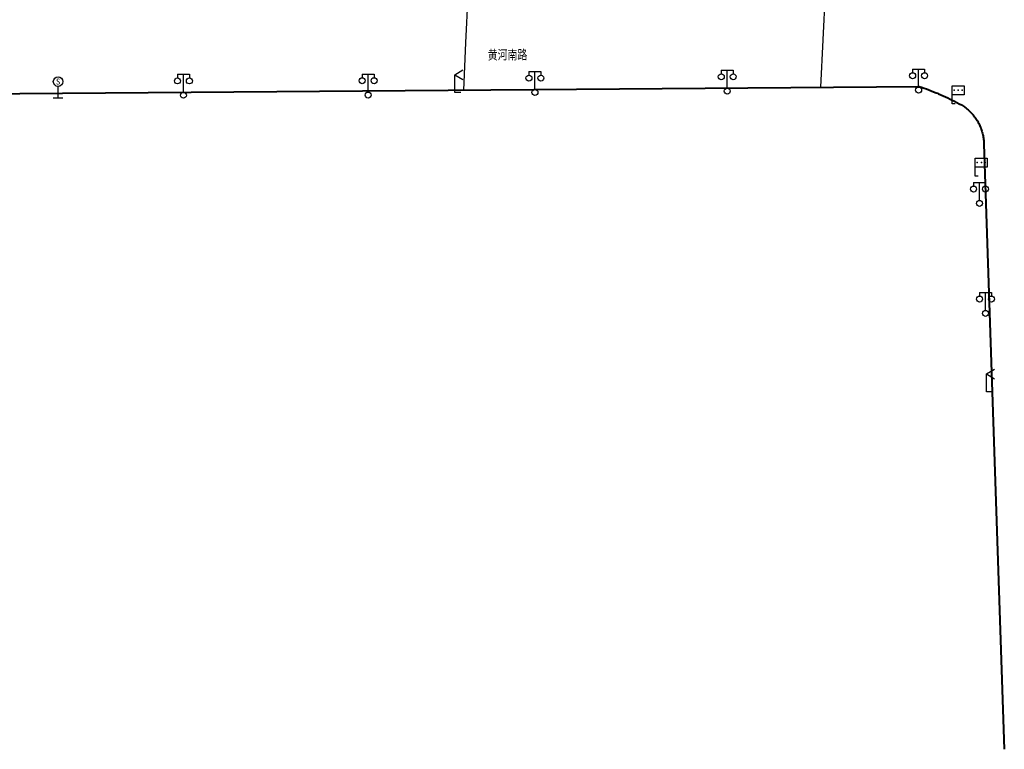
# Model space of a CAD drawing. Extents: x 39508475 to 39522402, y 3783947 to 3795549.
# Tile 138 of 256: x 39516250 to 39516415, y 3793792 to 3793914. Entities that reach past the tile are written whole.
import ezdxf
from ezdxf.enums import TextEntityAlignment as Align

# ---------------------------------------------------------------- set-up
doc = ezdxf.new("R2010")
doc.units = 0
doc.header["$PDSIZE"] = 0.2
doc.layers.get('0').update_dxf_attribs({"linetype": 'CONTINUOUS'})
for name, color, linetype in [('DLSS', 4, 'CONTINUOUS'), ('JCDL_JMDD_F', 231, 'CONTINUOUS'), ('JCDL_JTD_F', 100, 'CONTINUOUS'), ('断面线', 2, 'CONTINUOUS')]:
    doc.layers.add(name, color=color, linetype=linetype)
doc.layers.add('TEXTL_ZJ', color=7, linetype='CONTINUOUS', lineweight=0)
doc.styles.add('HZ', font='rs', dxfattribs={"width": 0.8, "bigfont": 'hztxt'})
doc.styles.get("Standard").update_dxf_attribs({"font": 'txt', "width": 1.1})

# ---------------------------------------------------------------- blocks, each defined once
blk = doc.blocks.new('4563000')
at = {"color": 0}
for p, q in [((0, 0), (0, 3)), ((1, 0), (0, 0))]:
    blk.add_line(p, q, dxfattribs=at)
at = {"color": 0, "linetype": 'Continuous', "flags": 128}
for points in [[(0, 3), (1.39, 3.8)], [(0, 3), (1.39, 2.2)]]:
    blk.add_lwpolyline(points, dxfattribs=at)
blk = doc.blocks.new('3816000')
at = {"color": 0}
blk.add_line((0, 0), (0, 2), dxfattribs=at)
at = {"color": 0, "flags": 128}
blk.add_lwpolyline([(0.8, 0), (-0.8, 0)], dxfattribs=at)
at = {"color": 0, "linetype": 'Continuous'}
blk.add_circle((0, 2.8), 0.8, dxfattribs=at)
at = {"color": 0, "insert": (0, 2.8), "char_height": 1, "attachment_point": 5}
blk.add_mtext('S', dxfattribs=at)
blk = doc.blocks.new('3521000')
at = {"color": 0}
for p, q in [((-1, 3.5), (1, 3.5)), ((0, 0.5), (0, 3.5))]:
    blk.add_line(p, q, dxfattribs=at)
at = {"color": 0, "linetype": 'Continuous', "flags": 128}
for points in [[(-1, 3.5), (-1, 2.9)], [(1, 3.5), (1, 2.9)]]:
    blk.add_lwpolyline(points, dxfattribs=at)
at = {"color": 0}
for centre in [(-1, 2.4), (1, 2.4), (0, 0)]:
    blk.add_circle(centre, 0.5, dxfattribs=at)
blk = doc.blocks.new('3812000')
at = {"color": 0, "linetype": 'Continuous'}
for p, q in [((0, 3), (2, 3)), ((0, 0), (0, 3)), ((2, 3), (2, 1.5)), ((2, 1.5), (0, 1.5)), ((0.5, 0), (0, 0))]:
    blk.add_line(p, q, dxfattribs=at)
for p in [(0.31, 2.28), (1.01, 2.28), (1.67, 2.27)]:
    blk.add_point(p, dxfattribs=at)

msp = doc.modelspace()

# ---------------------------------------------------------------- linework, layer by layer
at = {"layer": 'DLSS', "linetype": 'Continuous', "lineweight": 40}
for points in [[(39516245.731, 3793901.471), (39516250, 3793901.50454)], [(39516250, 3793901.50454), (39516400.746, 3793902.68901), (39516401.15349, 3793902.55315), (39516401.55941, 3793902.41266), (39516401.96383, 3793902.26791), (39516402.36671, 3793902.11891), (39516402.768, 3793901.96569), (39516403.16765, 3793901.80825), (39516403.56563, 3793901.64662), (39516403.79699, 3793901.55), (39516403.96188, 3793901.48082), (39516404.35637, 3793901.31085), (39516404.74905, 3793901.13675), (39516405.13987, 3793900.95853), (39516405.52881, 3793900.7762), (39516405.9158, 3793900.5898), (39516406.30081, 3793900.39934), (39516406.68379, 3793900.20484), (39516407.06471, 3793900.00632), (39516407.44353, 3793899.80381), (39516407.82, 3793899.59699), (39516407.98853, 3793899.49359), (39516408.15414, 3793899.38558), (39516408.31694, 3793899.27338), (39516408.47683, 3793899.15706), (39516408.6337, 3793899.03671), (39516408.78746, 3793898.9124), (39516408.938, 3793898.78421), (39516409.08521, 3793898.65223), (39516409.22902, 3793898.51653), (39516409.36933, 3793898.37722), (39516409.50603, 3793898.23437), (39516409.63905, 3793898.08809), (39516409.7683, 3793897.93846), (39516409.8937, 3793897.78559), (39516410.01515, 3793897.62957), (39516410.13259, 3793897.4705), (39516410.24594, 3793897.3085), (39516410.35512, 3793897.14365), (39516410.46007, 3793896.97608), (39516410.523, 3793896.86999), (39516410.56071, 3793896.80589), (39516410.65698, 3793896.63319), (39516410.74881, 3793896.45809), (39516410.83616, 3793896.28071), (39516410.91895, 3793896.10115), (39516410.99714, 3793895.91955), (39516411.07068, 3793895.73601), (39516411.13952, 3793895.55066), (39516411.2036, 3793895.36361), (39516411.2629, 3793895.175), (39516411.31738, 3793894.98493), (39516411.36699, 3793894.79353), (39516411.4117, 3793894.60093), (39516411.4515, 3793894.40725), (39516411.48634, 3793894.21263), (39516411.51621, 3793894.01718), (39516411.54109, 3793893.82103), (39516411.56097, 3793893.62431), (39516411.57582, 3793893.42714), (39516411.58564, 3793893.22967), (39516411.59, 3793893.032), (39516415.01278, 3793791.61404)]]:
    msp.add_lwpolyline(points, dxfattribs=at)
at = {"layer": '断面线', "color": 1, "flags": 128}
for points in [[(39516324.40628, 3793902.08918), (39516324.78966, 3793910.01273), (39516325.17688, 3793918.0159), (39516325.7516, 3793929.89425), (39516325.89848, 3793932.92996), (39516325.92485, 3793933.47487), (39516326.379, 3793942.86125), (39516326.89037, 3793953.43024), (39516327.39529, 3793963.86603), (39516327.90344, 3793974.36846), (39516328.39919, 3793984.61457), (39516328.87333, 3793994.41417), (39516329.28353, 3794002.89209), (39516329.5115, 3794007.60386), (39516329.53, 3794007.98622), (39516329.67798, 3794011.04452), (39516329.92016, 3794016.04985), (39516329.95418, 3794016.75305), (39516330.29556, 3794023.80862), (39516330.37276, 3794025.40439), (39516330.75544, 3794033.31346)], [(39516384.25336, 3793902.55942), (39516384.63703, 3793910.48919), (39516385.02431, 3793918.49337), (39516385.33836, 3793924.98419), (39516385.62287, 3793930.86452), (39516385.76985, 3793933.90226), (39516385.79112, 3793934.34198), (39516386.24953, 3793943.81627), (39516386.68995, 3793952.91885), (39516387.20174, 3793963.49651), (39516387.69488, 3793973.6888), (39516388.18043, 3793983.72418), (39516388.70415, 3793994.54832), (39516389.08181, 3794002.35392), (39516389.09334, 3794002.59221), (39516389.34267, 3794007.74537), (39516389.53264, 3794011.67162), (39516389.87566, 3794018.7611), (39516390.16941, 3794024.83245)]]:
    msp.add_lwpolyline(points, dxfattribs=at)

# ---------------------------------------------------------------- block references
at = {"layer": 'JCDL_JMDD_F'}
for name, p in [('3521000', (39516277.43999, 3793901.22499)), ('3521000', (39516308.395, 3793901.254)), ('3521000', (39516336.348, 3793901.68499)), ('3521000', (39516368.578, 3793901.91)), ('3521000', (39516400.651, 3793902.096)), ('3812000', (39516406.275, 3793899.8)), ('3812000', (39516410.15399, 3793887.66301)), ('3521000', (39516410.856, 3793883.09799)), ('3521000', (39516411.86101, 3793864.66999))]:
    msp.add_blockref(name, p, dxfattribs=at)
at = {"layer": 'JCDL_JTD_F'}
for p in [(39516322.904, 3793901.653), (39516412.00501, 3793851.523)]:
    msp.add_blockref('4563000', p, dxfattribs=at)
at = {"layer": 'JCDL_JTD_F', "color": 250}
msp.add_blockref('3816000', (39516256.43282, 3793900.70506), dxfattribs=at)

# ---------------------------------------------------------------- texts
at = {"layer": 'TEXTL_ZJ', "style": 'HZ', "width": 0.8}
msp.add_text('黄河南路', height=1.8, rotation=0.4792898, dxfattribs=at).set_placement((39516328.4576, 3793906.47636), align=Align.BOTTOM_LEFT)

doc.saveas('drawing.dxf')
